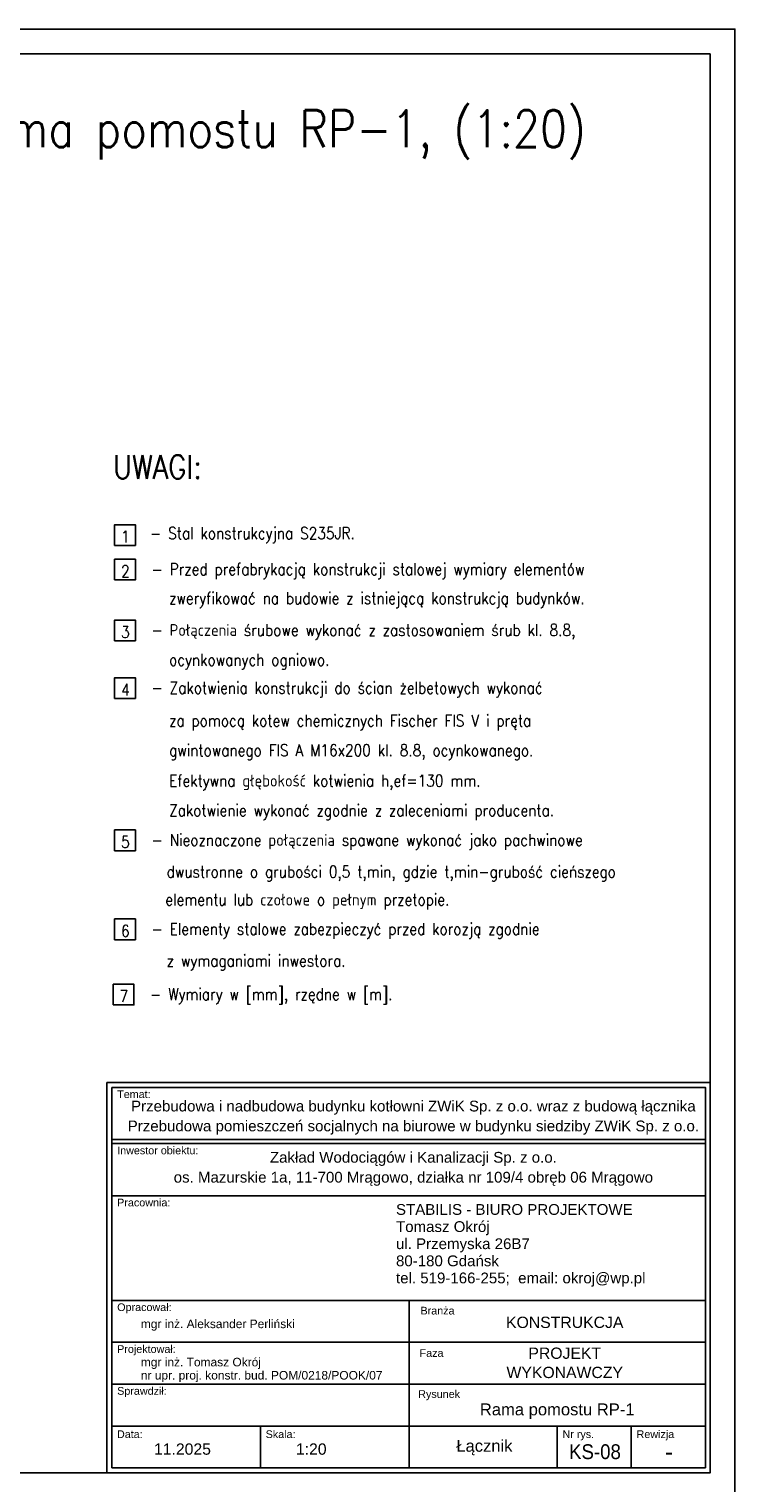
# Model space of a CAD drawing. Header units: centimetres. Extents: x 686402 to 1830517, y -1283654 to -666360.
# Tile 15 of 35: x 1754271 to 1757127, y -1047960 to -1042078. Entities that reach past the tile are written whole.
import ezdxf
from ezdxf.enums import TextEntityAlignment as Align

# ---------------------------------------------------------------- set-up
doc = ezdxf.new("R2010")
doc.units = ezdxf.units.CM
doc.header["$LTSCALE"] = 50
doc.header["$MEASUREMENT"] = 0
for name, color, linetype in [('0-Ramki', 2, 'Continuous'), ('5', 9, 'Continuous'), ('k_stal_opisy_5', 2, 'Continuous')]:
    doc.layers.add(name, color=color, linetype=linetype)
doc.styles.add('ROMANS', font='ROMANS.SHX', dxfattribs={"width": 0.85})
doc.styles.add('standard2', font='ARIAL.TTF', dxfattribs={"height": 20})

msp = doc.modelspace()

# ---------------------------------------------------------------- linework, layer by layer
at = {"layer": '0-Ramki', "color": 1}
for p, q in [((1749226.6, -1042178.2), (1757026.6, -1042178.2)), ((1757026.6, -1042178.2), (1757026.6, -1047918.2)), ((1749226.6, -1047918.2), (1757026.6, -1047918.2))]:
    msp.add_line(p, q, dxfattribs=at)
at = {"layer": '0-Ramki', "color": 2}
for p, q in [((1754605.2, -1046359.7), (1754605.2, -1047898.8)), ((1757007.2, -1046359.7), (1757007.2, -1047898.8)), ((1755808.4, -1047221.3), (1754605.2, -1047221.3)), ((1754605.2, -1047221.3), (1754605.2, -1047729.4)), ((1755808.4, -1047729.4), (1755808.4, -1047221.3)), ((1754605.2, -1047390.7), (1755808.4, -1047390.7)), ((1754605.2, -1047560.1), (1755808.4, -1047560.1)), ((1755808.4, -1047560.1), (1757007.2, -1047560.1)), ((1754605.2, -1047729.4), (1755808.4, -1047729.4)), ((1754605.2, -1047898.8), (1754605.2, -1047729.4)), ((1755206.8, -1047898.8), (1755206.8, -1047729.4)), ((1755808.4, -1047898.8), (1755808.4, -1047729.4)), ((1756407.8, -1047898.8), (1756407.8, -1047729.4)), ((1756707.5, -1047898.8), (1756707.5, -1047729.4)), ((1757007.2, -1047729.4), (1757007.2, -1047898.8)), ((1757007.2, -1047898.8), (1754605.2, -1047898.8))]:
    msp.add_line(p, q, dxfattribs=at)
at = {"layer": '0-Ramki', "color": 1}
msp.add_lwpolyline([(1754585.8, -1046340.2), (1757026.6, -1046340.2), (1757026.6, -1047918.2), (1754585.8, -1047918.2)], close=True, dxfattribs=at)
at = {"layer": '0-Ramki', "color": 2}
for points in [[(1754605.2, -1046359.7), (1757007.2, -1046359.7), (1757007.2, -1046570.5), (1754605.2, -1046570.5)], [(1754605.2, -1046587.1), (1757007.2, -1046587.1), (1757007.2, -1046798), (1754605.2, -1046798)], [(1755808.4, -1047221.3), (1757007.2, -1047221.3), (1757007.2, -1047390.7), (1755808.4, -1047390.7)], [(1755808.4, -1047390.7), (1757007.2, -1047390.7), (1757007.2, -1047560.1), (1755808.4, -1047560.1)], [(1755808.4, -1047560.1), (1757007.2, -1047560.1), (1757007.2, -1047729.4), (1755808.4, -1047729.4)]]:
    msp.add_lwpolyline(points, close=True, dxfattribs=at)
at = {"layer": '5'}
for points in [[(1754617.1, -1044167), (1754700.9, -1044167), (1754700.9, -1044083.3), (1754617.1, -1044083.3)], [(1754617.1, -1044306.8), (1754700.9, -1044306.8), (1754700.9, -1044223.1), (1754617.1, -1044223.1)], [(1754617.1, -1044552.6), (1754700.9, -1044552.6), (1754700.9, -1044468.8), (1754617.1, -1044468.8)], [(1754617.1, -1044786.3), (1754700.9, -1044786.3), (1754700.9, -1044702.5), (1754617.1, -1044702.5)], [(1754617.1, -1045402.1), (1754700.9, -1045402.1), (1754700.9, -1045318.3), (1754617.1, -1045318.3)], [(1754617.1, -1045762.1), (1754700.9, -1045762.1), (1754700.9, -1045678.3), (1754617.1, -1045678.3)], [(1754611.2, -1046025.9), (1754695, -1046025.9), (1754695, -1045942.1), (1754611.2, -1045942.1)]]:
    msp.add_lwpolyline(points, close=True, dxfattribs=at)
at = {"layer": 'Defpoints'}
msp.add_lwpolyline([(1748726.6, -1048018.2), (1757126.6, -1048018.2), (1757126.6, -1042078.2), (1748726.6, -1042078.2)], close=True, dxfattribs=at)

# ---------------------------------------------------------------- texts
at = {"layer": '0-Ramki', "color": 1, "style": 'standard2'}
for s, height, p in [('Temat:', 31.14, (1754627.4, -1046387.1)), ('Inwestor obiektu:', 31.135, (1754627.4, -1046614.5)), ('Pracownia:', 31.14, (1754627.4, -1046825.4)), ('STABILIS - BIURO PROJEKTOWE', 43.589, (1755755.4, -1046853.4)), ('Tomasz Okrój', 43.589, (1755755.4, -1046922.7)), ('ul. Przemyska 26B7', 43.589, (1755755.4, -1046992)), ('80-180 Gdańsk', 43.589, (1755755.4, -1047061.3)), ('tel. 519-166-255;  email: okroj@wp.pl', 43.589, (1755755.4, -1047130.5)), ('Opracował:', 31.14, (1754627.4, -1047248.8)), ('mgr inż. Aleksander Perliński', 34.595, (1754723.1, -1047316.2)), ('Projektował:', 31.135, (1754627.4, -1047418.1)), ('mgr inż. Tomasz Okrój', 34.595, (1754723.1, -1047470.9)), ('nr upr. proj. konstr. bud. POM/0218/POOK/07', 34.595, (1754723.1, -1047524.1)), ('Sprawdził:', 31.14, (1754627.4, -1047587.5)), ('Data:', 31.14, (1754626.5, -1047762.5)), ('Skala:', 31.14, (1755228, -1047762.5)), ('Nr rys.', 31.14, (1756429, -1047762.5)), ('Rewizja', 31.14, (1756728.7, -1047762.5))]:
    msp.add_text(s, height=height, rotation=359.99997, dxfattribs=at).set_placement(p, align=Align.MIDDLE_LEFT)
for s, height, p in [('Branża', 31.14, (1755923.4, -1047262.7)), ('KONSTRUKCJA', 45.665, (1756438.1, -1047310)), ('Faza', 31.14, (1755899.3, -1047434.3)), ('PROJEKT', 45.66, (1756438.1, -1047434.9)), ('WYKONAWCZY', 45.66, (1756438.1, -1047512.7)), ('Rysunek', 31.14, (1755930, -1047600.1)), ('Rama pomostu RP-1', 48, (1756407.7, -1047662.2)), ('11.2025', 45.66, (1754891.5, -1047822.7)), ('1:20', 45.66, (1755412.5, -1047822.7)), ('Łącznik', 48, (1756113.2, -1047809.4)), ('-', 72.6, (1756860.1, -1047833.3))]:
    msp.add_text(s, height=height, rotation=359.99997, dxfattribs=at).set_placement(p, align=Align.MIDDLE_CENTER)
at = {"layer": '0-Ramki', "color": 1, "style": 'standard2', "width": 0.9}
msp.add_text('KS-08', height=60, rotation=359.99997, dxfattribs=at).set_placement((1756560.4, -1047833.3), align=Align.MIDDLE_CENTER)
at = {"layer": '0-Ramki', "color": 1, "width": 2672.8, "attachment_point": 2, "style": 'standard2'}
for s, insert, char_height in [('{\\fArial|b0|i0|c238|p34;Przebudowa i nadbudowa budynku kotłowni ZWiK Sp. z o.o. wraz z budową łącznika}', (1755825.7, -1046413.3), 43.5891), ('{\\fArial|b0|i0|c238|p34;Przebudowa pomieszczeń socjalnych na biurowe w budynku siedziby ZWiK Sp. z o.o.}', (1755825.7, -1046493.8), 43.5891), ('{\\fArial|b0|i0|c238|p34;Zakład Wodociągów i Kanalizacji Sp. z o.o.}', (1755825.7, -1046620.6), 43.589), ('{\\fArial|b0|i0|c238|p34;os. Mazurskie 1a, 11-700 Mrągowo, działka nr 109/4 obręb 06 Mrągowo}', (1755825.7, -1046701.1), 43.589)]:
    msp.add_mtext(s, dxfattribs=dict(at, insert=insert, char_height=char_height))
at = {"layer": '5', "style": 'ROMANS', "width": 0.85}
for s, p in [('- Stal konstrukcyjna S235JR. ', (1754760.4, -1044141.5)), ('- Przed prefabrykacją konstrukcji stalowej wymiary elementów ', (1754766.4, -1044287.4)), ('zweryfikować na budowie z istniejącą konstrukcją budynków.', (1754837.4, -1044404.4)), ('- Połączenia śrubowe wykonać z zastosowaniem śrub kl. 8.8, ', (1754766.4, -1044533.2)), ('ocynkowanych ogniowo. ', (1754837.4, -1044653.6)), ('- Zakotwienia konstrukcji do ścian żelbetowych wykonać', (1754766.4, -1044766.8)), ('za pomocą kotew chemicznych Fischer FIS V i pręta', (1754837.4, -1044899.8)), ('gwintowanego FIS A M16x200 kl. 8.8, ocynkowanego.', (1754837.4, -1045019.8)), ('Efektywna głębokość kotwienia h,ef=130 mm.', (1754837.4, -1045142.6)), ('Zakotwienie wykonać zgodnie z zaleceniami producenta.', (1754837.4, -1045262.6)), ('- Nieoznaczone połączenia spawane wykonać jako pachwinowe', (1754766.4, -1045382.6)), ('  dwustronne o grubości 0,5 t,min, gdzie t,min-grubość cieńszego', (1754771.8, -1045510.8)), ('  elementu lub czołowe o pełnym przetopie. ', (1754766.4, -1045623.9)), ('- Elementy stalowe zabezpieczyć przed korozją zgodnie ', (1754766.4, -1045742.6)), ('  z wymaganiami inwestora.', (1754771.8, -1045870.8)), ('- Wymiary w [mm], rzędne w [m].', (1754760.6, -1046006.4))]:
    msp.add_text(s, height=47.88, dxfattribs=at).set_placement(p)
for tag, p in [('1', (1754660.6, -1044155.6)), ('2', (1754660.6, -1044295.4)), ('3', (1754660.6, -1044541.2)), ('4', (1754660.6, -1044774.8)), ('5', (1754660.6, -1045390.6)), ('6', (1754660.6, -1045750.6)), ('7', (1754654.8, -1046014.4))]:
    msp.add_attdef(tag, text='1', height=47.9, dxfattribs=at).set_placement(p, align=Align.CENTER)
at = {"layer": 'k_stal_opisy_5', "ltscale": 0.6, "style": 'ROMANS', "width": 0.85}
msp.add_text('Rama pomostu RP-1, (1:20)', height=150, dxfattribs=at).set_placement((1753966.5, -1042556.3))
at = {"layer": 'k_stal_opisy_5', "color": 2, "style": 'ROMANS', "width": 0.85}
msp.add_text('UWAGI:', height=95.76, dxfattribs=at).set_placement((1754610.9, -1043897.1))

doc.saveas('drawing.dxf')
